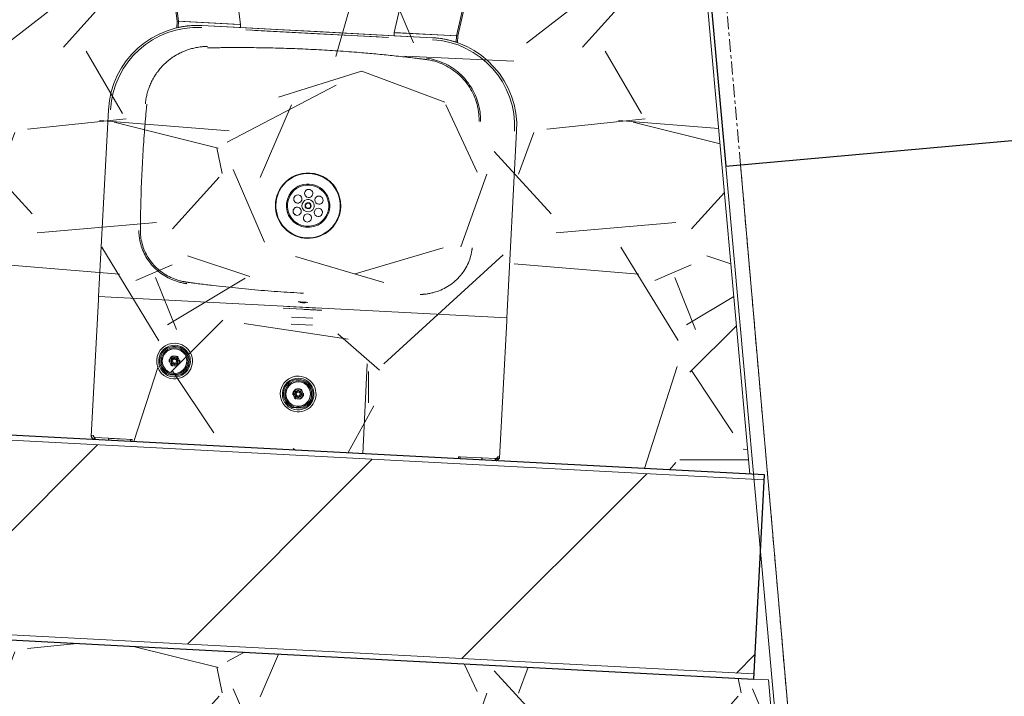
# Model space of a CAD drawing. Header units: millimetres. Extents: x 853417 to 929373, y -433185 to -369260.
# Tile 184 of 228: x 905447 to 906410, y -379494 to -378832. Entities that reach past the tile are written whole.
import ezdxf

# ---------------------------------------------------------------- set-up
doc = ezdxf.new("R2010")
doc.units = ezdxf.units.MM
doc.linetypes.add('Grid Line', pattern=[22.225, 12.7, -3.175, 3.175, -3.175])
for name, color, linetype, lineweight in [('KOKO-DOOR', 7, 'Continuous', 9), ('KOKO-FLOR', 7, 'Continuous', 9), ('KOKO-FLOR-PATT', 7, 'Continuous', 9), ('KOKO-GENM', 7, 'Continuous', 9), ('KOKO-GRID', 7, 'Continuous', 9), ('KOKO-WALL', 7, 'Continuous', 9), ('KOKO-WALL-PATT', 7, 'Continuous', 25), ('KOKO_WALL', 7, 'Continuous', 9)]:
    doc.layers.add(name, color=color, linetype=linetype, lineweight=lineweight)

# ---------------------------------------------------------------- blocks, each defined once
blk = doc.blocks.new('Sanitary_Toilets_DELABIE_160800-KOMPACT-washbasin-and-floor-stand - Sanitary_Toilets_DELABIE_160800-KOMPACT-washbasin-and-floor-stand-2726163-1 korrus_SA_kunstihanke plaan')
at = {"layer": 'KOKO-GENM'}
for p, q in [((905572.83, -378605.75), (905600.69, -378833.12)), ((905601.92, -378833.19), (905574.04, -378605.62)), ((905925.69, -378624.14), (905874.05, -378847.52)), ((905875.28, -378847.59), (905926.87, -378624.39)), ((905639.55, -378647.18), (905662.74, -378836.39)), ((905813.24, -378844.32), (905856.17, -378658.59)), ((905600.35, -378839.64), (905600.69, -378833.12)), ((905600.69, -378833.12), (905661.53, -378836.33)), ((905601.92, -378833.19), (905601.6, -378839.35)), ((905662.74, -378836.39), (905601.92, -378833.19)), ((905624.99, -378837.41), (905850.67, -378849.3)), ((905850.67, -378849.3), (905624.99, -378837.41)), ((905662.58, -378839.39), (905624.99, -378837.41)), ((905662.74, -378836.39), (905662.58, -378839.39)), ((905813.08, -378847.32), (905662.58, -378839.39)), ((905667.82, -378841.67), (905807.63, -378849.04)), ((905672.81, -378841.94), (905667.82, -378841.67)), ((905672.92, -378839.94), (905667.93, -378839.68)), ((905667.93, -378839.68), (905807.73, -378847.04)), ((905737.72, -378845.36), (905676.61, -378842.14)), ((905676.61, -378842.14), (905737.72, -378845.36)), ((905737.83, -378843.36), (905679.41, -378840.28)), ((905679.41, -378840.28), (905737.83, -378843.36)), ((905737.72, -378845.36), (905797.31, -378848.49)), ((905797.31, -378848.49), (905737.72, -378845.36)), ((905737.83, -378843.36), (905796.24, -378846.43)), ((905796.24, -378846.43), (905737.83, -378843.36)), ((905807.73, -378847.04), (905802.74, -378846.78)), ((905813.08, -378847.32), (905813.24, -378844.32)), ((905874.05, -378847.52), (905813.24, -378844.32)), ((905814.44, -378844.38), (905875.28, -378847.59)), ((905807.63, -378849.04), (905802.63, -378848.77)), ((905850.67, -378849.3), (905813.08, -378847.32)), ((905873.73, -378853.69), (905874.05, -378847.52)), ((905874.94, -378854.1), (905875.28, -378847.59)), ((905533.53, -378919.72), (905523.9, -379102.46)), ((905923.35, -379123.5), (905932.98, -378940.76)), ((905523.76, -379105.26), (905516.69, -379239.47)), ((905523.76, -379105.26), (905523.9, -379102.46)), ((905523.9, -379102.46), (905923.35, -379123.5)), ((905704.6, -379113.98), (905742.45, -379115.98)), ((905704.6, -379113.98), (905723.84, -379115)), ((905708.65, -379112.2), (905738.61, -379113.77)), ((905708.65, -379112.2), (905738.61, -379113.77)), ((905720.91, -379107.83), (905719.15, -379107.74)), ((905719.15, -379107.74), (905728.63, -379108.24)), ((905723.84, -379115), (905742.45, -379115.98)), ((905728.63, -379108.24), (905726.87, -379108.15)), ((905733.49, -379123.72), (905712.69, -379122.62)), ((905712.69, -379122.62), (905733.49, -379123.72)), ((905916.13, -379260.51), (905923.2, -379126.3)), ((905923.35, -379123.5), (905923.2, -379126.3)), ((905733.13, -379130.51), (905712.34, -379129.41)), ((905712.34, -379129.41), (905733.13, -379130.51)), ((905518.75, -379238.38), (905516.75, -379238.28)), ((905518.75, -379238.38), (905516.75, -379238.28)), ((905519.72, -379240.44), (905519.62, -379242.43)), ((905520.53, -379242.48), (905520.64, -379240.48)), ((905520.64, -379240.48), (905520.53, -379242.48)), ((905533.62, -379241.17), (905520.64, -379240.48)), ((905533.52, -379243.16), (905533.62, -379241.17)), ((905533.62, -379241.17), (905556.59, -379242.38)), ((905533.9, -379241.18), (905533.8, -379243.18)), ((905535.62, -379241.27), (905547.6, -379241.9)), ((905547.6, -379241.9), (905535.62, -379241.27)), ((905535.62, -379241.27), (905547.6, -379241.9)), ((905547.6, -379241.9), (905535.62, -379241.27)), ((905535.62, -379241.27), (905547.6, -379241.9)), ((905547.6, -379241.9), (905535.62, -379241.27)), ((905554.99, -379244.3), (905555.09, -379242.3)), ((905555.09, -379242.3), (905556.59, -379242.38)), ((905556.59, -379242.38), (905556.48, -379244.37)), ((905556.59, -379242.38), (905556.48, -379244.37)), ((905876.04, -379261.21), (905876.15, -379259.21)), ((905876.04, -379261.21), (905876.15, -379259.21)), ((905876.15, -379259.21), (905899.11, -379260.42)), ((905876.15, -379259.21), (905877.64, -379259.29)), ((905877.54, -379261.29), (905877.64, -379259.29)), ((905897.12, -379260.31), (905885.13, -379259.68)), ((905885.13, -379259.68), (905897.12, -379260.31)), ((905897.12, -379260.31), (905885.13, -379259.68)), ((905885.13, -379259.68), (905897.12, -379260.31)), ((905897.12, -379260.31), (905885.13, -379259.68)), ((905885.13, -379259.68), (905897.12, -379260.31)), ((905898.73, -379262.4), (905898.83, -379260.4)), ((905899.11, -379260.42), (905899.01, -379262.42)), ((905899.11, -379260.42), (905912.1, -379261.1)), ((905911.99, -379263.1), (905912.1, -379261.1)), ((905912.1, -379261.1), (905911.99, -379263.1)), ((905912.91, -379263.15), (905913.01, -379261.15)), ((905916.2, -379259.32), (905914.2, -379259.21)), ((905916.2, -379259.32), (905914.2, -379259.21))]:
    blk.add_line(p, q, dxfattribs=at)
for centre, radius, start, end in [((905620.41, -378924.29), 87, 86.98487, 176.98487), ((905620.41, -378924.29), 87, 86.98487, 176.98487), ((905620.41, -378924.29), 87, 86.98487, 103.33201), ((905620.41, -378924.29), 87, 86.98487, 102.48802), ((905620.41, -378924.29), 85, 86.98487, 176.98487), ((905620.41, -378924.29), 85, 86.98487, 176.98487), ((905846.1, -378936.18), 85, 356.98487, 86.98487), ((905846.1, -378936.18), 85, 356.98487, 86.98487), ((905846.1, -378936.18), 87, 70.63773, 86.98487), ((905846.1, -378936.18), 87, 356.98487, 86.98487), ((905846.1, -378936.18), 87, 356.98487, 86.98487), ((905846.1, -378936.18), 87, 71.48172, 86.98487), ((905728.86, -379013.64), 32, 87.35748, 139.34353), ((905728.86, -379013.64), 31.6, 319.34353, 139.34353), ((905728.86, -379013.64), 31.6, 319.34353, 139.34353), ((905728.86, -379013.64), 32, 319.34353, 87.35748), ((905728.86, -379013.64), 32, 319.34353, 86.98487), ((905728.86, -379013.64), 31.5, 319.34353, 139.34353), ((905728.86, -379013.64), 31.5, 319.34353, 139.34353), ((905728.86, -379013.64), 32, 139.34353, 319.34353), ((905728.86, -379013.64), 31.6, 139.34353, 319.34353), ((905728.86, -379013.64), 31.6, 139.34353, 319.34353), ((905728.86, -379013.64), 31.5, 139.34353, 319.34353), ((905728.86, -379013.64), 31.5, 139.34353, 319.34353), ((905728.86, -379013.64), 21.22, 139.34353, 319.34353), ((905728.86, -379013.64), 20.22, 139.34353, 319.34353), ((905728.86, -379013.64), 21.22, 319.34353, 139.34353), ((905728.86, -379013.64), 20.22, 319.34353, 139.34353), ((905729.49, -379001.65), 4, 86.98487, 266.98487), ((905729.49, -379001.65), 4, 86.98487, 266.98487), ((905729.49, -379001.65), 4, 266.98487, 86.98487), ((905729.49, -379001.65), 4, 266.98487, 86.98487), ((905718.8, -379007.1), 4, 86.98487, 266.98487), ((905718.8, -379007.1), 4, 146.98526, 266.98487), ((905718.8, -379007.1), 4, 86.98487, 146.98526), ((905718.8, -379007.1), 4, 266.98487, 86.98487), ((905718.8, -379007.1), 4, 266.98487, 86.98487), ((905728.86, -379013.64), 6, 139.34353, 319.34353), ((905728.86, -379013.64), 6, 139.34353, 319.34353), ((905728.86, -379013.64), 6, 319.34353, 139.34353), ((905728.86, -379013.64), 6, 319.34353, 139.34353), ((905728.86, -379013.64), 3, 319.34353, 139.34353), ((905739.55, -379008.19), 4, 86.98487, 266.98487), ((905739.55, -379008.19), 4, 86.98487, 266.98487), ((905739.55, -379008.19), 4, 266.98487, 86.98487), ((905739.55, -379008.19), 4, 266.98487, 86.98487), ((905718.17, -379019.08), 4, 86.98487, 266.98487), ((905718.17, -379019.08), 4, 86.98487, 206.98448), ((905718.17, -379019.08), 4, 266.98487, 86.98487), ((905718.17, -379019.08), 4, 266.98487, 86.98487), ((905728.86, -379013.64), 3, 139.34353, 319.34353), ((905728.86, -379013.64), 2.5, 139.34353, 266.98487), ((905728.86, -379013.64), 2.5, 319.34353, 139.34353), ((905728.86, -379013.64), 2.5, 266.98487, 319.34353), ((905738.92, -379020.17), 4, 86.98487, 266.98487), ((905738.92, -379020.17), 4, 86.98487, 266.98487), ((905738.92, -379020.17), 4, 266.98487, 86.98487), ((905738.92, -379020.17), 4, 266.98487, 86.98487), ((905718.17, -379019.08), 4, 206.98448, 266.98487), ((905728.23, -379025.62), 4, 86.98487, 266.98487), ((905728.23, -379025.62), 4, 86.98487, 266.98487), ((905728.23, -379025.62), 4, 266.98487, 86.98487), ((905728.23, -379025.62), 4, 266.98487, 86.98487), ((905598.18, -379165.66), 17.5, 86.98487, 266.98487), ((905598.18, -379165.66), 17.5, 86.98487, 266.98487), ((905598.18, -379165.66), 15.5, 86.98487, 266.98487), ((905598.18, -379165.66), 14.4, 287.34901, 246.62074), ((905598.18, -379165.66), 14.4, 86.98487, 246.62074), ((905598.18, -379165.66), 13.2, 86.98487, 266.98487), ((905598.18, -379165.66), 12.1, 86.98487, 266.98487), ((905598.18, -379165.66), 12, 326.98487, 146.98487), ((905598.18, -379165.66), 17.5, 266.98487, 86.98487), ((905598.18, -379165.66), 17.5, 266.98487, 86.98487), ((905598.18, -379165.66), 15.5, 266.98487, 86.98487), ((905598.18, -379165.66), 13.2, 266.98487, 86.98487), ((905598.18, -379165.66), 12.1, 266.98487, 86.98487), ((905598.18, -379165.66), 14.4, 287.34901, 86.98487), ((905598.18, -379165.66), 12, 146.98487, 326.98487), ((905598.18, -379165.66), 5.27, 165.51865, 188.45109), ((905598.18, -379165.66), 4.77, 146.98487, 326.98487), ((905598.18, -379165.66), 4.77, 326.98487, 146.98487), ((905598.18, -379165.66), 3.5, 146.98487, 326.98487), ((905598.18, -379165.66), 5.27, 105.51865, 128.45109), ((905598.18, -379165.66), 3, 146.98487, 266.98487), ((905598.18, -379165.66), 3.5, 326.98487, 146.98487), ((905598.18, -379165.66), 3, 326.98487, 146.98487), ((905598.18, -379165.66), 2, 146.98487, 326.98487), ((905598.18, -379165.66), 2, 146.98487, 326.98487), ((905598.18, -379165.66), 2, 86.98487, 146.98487), ((905598.18, -379165.66), 2, 326.98487, 146.98487), ((905598.18, -379165.66), 2, 326.98487, 86.98487), ((905598.18, -379165.66), 5.27, 45.51865, 68.45109), ((905598.18, -379165.66), 5.27, 345.51865, 8.45109), ((905598.18, -379165.66), 5.27, 225.51865, 248.45109), ((905598.18, -379165.66), 3, 266.98487, 326.98487), ((905598.18, -379165.66), 5.27, 285.51865, 308.45109), ((905719.16, -379197.87), 17.5, 86.98487, 266.98487), ((905719.16, -379197.87), 17.5, 86.98487, 266.98487), ((905719.16, -379197.87), 15.5, 86.98487, 266.98487), ((905719.16, -379197.87), 14.4, 287.34901, 246.62074), ((905719.16, -379197.87), 14.4, 86.98487, 246.62074), ((905719.16, -379197.87), 17.5, 266.98487, 86.98487), ((905719.16, -379197.87), 17.5, 266.98487, 86.98487), ((905719.16, -379197.87), 15.5, 266.98487, 86.98487), ((905719.16, -379197.87), 14.4, 287.34901, 86.98487), ((905719.16, -379197.87), 13.2, 86.98487, 266.98487), ((905719.16, -379197.87), 12.1, 86.98487, 266.98487), ((905719.16, -379197.87), 12, 146.98487, 326.98487), ((905719.16, -379197.87), 12, 326.98487, 146.98487), ((905719.16, -379197.87), 4.77, 326.98487, 146.98487), ((905719.16, -379197.87), 5.27, 105.51865, 128.45109), ((905719.16, -379197.87), 13.2, 266.98487, 86.98487), ((905719.16, -379197.87), 12.1, 266.98487, 86.98487), ((905719.16, -379197.87), 5.27, 45.51865, 68.45109), ((905719.16, -379197.87), 5.27, 165.51865, 188.45109), ((905719.16, -379197.87), 4.77, 146.98487, 326.98487), ((905719.16, -379197.87), 5.27, 225.51865, 248.45109), ((905719.16, -379197.87), 3.5, 146.98487, 326.98487), ((905719.16, -379197.87), 3, 146.98487, 326.98487), ((905719.16, -379197.87), 3.5, 326.98487, 146.98487), ((905719.16, -379197.87), 3, 86.98487, 146.98487), ((905719.16, -379197.87), 2, 146.98487, 326.98487), ((905719.16, -379197.87), 2, 146.98487, 266.98487), ((905719.16, -379197.87), 2, 326.98487, 146.98487), ((905719.16, -379197.87), 2, 326.98487, 146.98487), ((905719.16, -379197.87), 2, 266.98487, 326.98487), ((905719.16, -379197.87), 3, 326.98487, 86.98487), ((905719.16, -379197.87), 5.27, 285.51865, 308.45109), ((905719.16, -379197.87), 5.27, 345.51865, 8.45109)]:
    blk.add_arc(centre, radius, start, end, dxfattribs=at)
for points in [[(905600.35, -378839.64), (905603.1, -378838.99), (905608.61, -378837.96), (905616.82, -378837.24), (905622.27, -378837.27), (905624.99, -378837.41)], [(905624.99, -378837.41), (905621.11, -378837.2), (905613.34, -378837.32), (905605.52, -378838.5), (905601.6, -378839.35)], [(905850.67, -378849.3), (905853.39, -378849.44), (905858.81, -378849.99), (905866.9, -378851.57), (905872.27, -378853.17), (905874.94, -378854.1)], [(905873.73, -378853.69), (905869.92, -378852.42), (905862.26, -378850.43), (905854.54, -378849.5), (905850.67, -378849.3)], [(905593.99, -379162.93), (905593.83, -379163.17), (905593.53, -379163.65), (905593.22, -379164.11), (905593.08, -379164.34)], [(905594.9, -379161.53), (905594.75, -379161.76), (905594.45, -379162.22), (905594.15, -379162.69), (905593.99, -379162.93)], [(905601.46, -379169.79), (905601.61, -379169.56), (905601.91, -379169.1), (905602.22, -379168.62), (905602.38, -379168.38)], [(905602.38, -379168.38), (905602.53, -379168.14), (905602.84, -379167.67), (905603.14, -379167.21), (905603.29, -379166.98)], [(905592.47, -379178.88), (905593.28, -379178.92), (905594.92, -379179.01), (905596.61, -379179.09), (905597.47, -379179.14)], [(905602.48, -379179.4), (905601.67, -379179.36), (905600.02, -379179.27), (905598.33, -379179.19), (905597.47, -379179.14)], [(905715.88, -379193.74), (905715.73, -379193.96), (905715.43, -379194.43), (905715.12, -379194.9), (905714.96, -379195.14)], [(905717.74, -379192.79), (905718.31, -379192.81), (905719.43, -379192.87), (905720.54, -379192.93), (905721.09, -379192.96)], [(905714.96, -379195.14), (905714.81, -379195.38), (905714.5, -379195.86), (905714.2, -379196.32), (905714.05, -379196.55)], [(905722.44, -379202), (905722.58, -379201.77), (905722.88, -379201.31), (905723.19, -379200.83), (905723.35, -379200.59)], [(905723.35, -379200.59), (905723.5, -379200.35), (905723.81, -379199.88), (905724.11, -379199.41), (905724.26, -379199.19)], [(905713.44, -379211.08), (905714.25, -379211.13), (905715.89, -379211.21), (905717.59, -379211.3), (905718.45, -379211.35)], [(905723.45, -379211.61), (905722.64, -379211.57), (905721, -379211.48), (905719.3, -379211.39), (905718.45, -379211.35)], [(905519.62, -379242.43), (905519.47, -379242.42), (905519.18, -379242.36), (905518.75, -379242.13), (905518.33, -379241.77), (905517.91, -379241.3), (905517.5, -379240.74), (905517.09, -379240.12), (905516.82, -379239.69), (905516.69, -379239.47)], [(905520.53, -379242.48), (905520.24, -379242.47), (905519.64, -379242.37), (905518.81, -379242.02), (905518.07, -379241.5), (905517.46, -379240.83), (905517.02, -379240.04), (905516.77, -379239.18), (905516.73, -379238.57), (905516.75, -379238.28)], [(905518.75, -379238.38), (905518.74, -379238.53), (905518.76, -379238.83), (905518.88, -379239.26), (905519.1, -379239.66), (905519.41, -379239.99), (905519.78, -379240.25), (905520.19, -379240.43), (905520.49, -379240.48), (905520.64, -379240.48)], [(905914.2, -379259.21), (905914.19, -379259.36), (905914.14, -379259.66), (905913.97, -379260.07), (905913.71, -379260.44), (905913.37, -379260.75), (905912.98, -379260.97), (905912.55, -379261.09), (905912.25, -379261.11), (905912.1, -379261.1)], [(905916.13, -379260.51), (905915.98, -379260.72), (905915.66, -379261.12), (905915.19, -379261.69), (905914.72, -379262.2), (905914.26, -379262.63), (905913.8, -379262.94), (905913.35, -379263.12), (905913.05, -379263.16), (905912.91, -379263.15)], [(905913.01, -379261.15), (905913.16, -379261.16), (905913.45, -379261.16), (905913.9, -379261.12), (905914.34, -379261.05), (905914.79, -379260.95), (905915.24, -379260.82), (905915.68, -379260.67), (905915.98, -379260.57), (905916.13, -379260.51)]]:
    blk.add_open_spline(points, degree=3, dxfattribs=at)
for points, knots in [([(905630.47, -378857.87), (905630.4, -378857.87), (905630.27, -378857.87), (905630.02, -378857.87), (905629.71, -378857.88), (905629.34, -378857.89), (905628.84, -378857.9), (905628.21, -378857.93), (905627.22, -378857.98), (905626.01, -378858.07), (905624.15, -378858.24), (905621.93, -378858.52), (905618.59, -378859.1), (905614.82, -378859.98), (905610.86, -378861.21), (905607.69, -378862.42), (905605.25, -378863.49), (905603.51, -378864.32), (905602.18, -378865.01), (905600.78, -378865.77), (905599.22, -378866.67), (905597.67, -378867.64), (905596.08, -378868.69), (905594.15, -378870.07), (905591.93, -378871.81), (905589.64, -378873.78), (905587.16, -378876.15), (905584.56, -378878.94), (905581.73, -378882.42), (905578.87, -378886.57), (905576.26, -378891.14), (905574.13, -378895.75), (905572.47, -378900.2), (905571.15, -378904.77), (905570.43, -378908.23), (905570.06, -378910.56), (905569.9, -378911.73), (905569.78, -378912.71), (905569.7, -378913.4), (905569.67, -378913.78), (905569.65, -378913.97), (905569.64, -378914.08)], [0, 0, 0, 0, 0.001302, 0.002604, 0.005208, 0.007812, 0.010417, 0.015625, 0.020833, 0.03125, 0.041667, 0.0625, 0.083333, 0.125, 0.166667, 0.208333, 0.25, 0.291667, 0.3125, 0.333333, 0.375, 0.416667, 0.458333, 0.5, 0.541667, 0.583333, 0.625, 0.666667, 0.708333, 0.75, 0.791667, 0.833333, 0.875, 0.916667, 0.958333, 0.96875, 0.979167, 0.989583, 0.994792, 0.997396, 1, 1, 1, 1]), ([(905630.5, -378859.25), (905630.6, -378859.25), (905630.83, -378859.25), (905631.16, -378859.24), (905631.49, -378859.23), (905632.15, -378859.22), (905633.14, -378859.2), (905634.46, -378859.18), (905636.22, -378859.15), (905638.43, -378859.11), (905641.96, -378859.06), (905646.38, -378859.01), (905653.46, -378858.96), (905662.35, -378858.94), (905676.6, -378859.01), (905694.37, -378859.3), (905715.86, -378859.97), (905729.91, -378860.61), (905736.9, -378860.97)], [0, 0, 0, 0, 0.003125, 0.00625, 0.009375, 0.0125, 0.025, 0.0375, 0.05, 0.075, 0.1, 0.15, 0.2, 0.3, 0.4, 0.6, 0.8, 1, 1, 1, 1]), ([(905736.9, -378860.97), (905743.92, -378861.34), (905757.99, -378862.19), (905777.58, -378863.65), (905795.27, -378865.19), (905808.58, -378866.5), (905819.21, -378867.64), (905827.14, -378868.53), (905833.72, -378869.31), (905838.31, -378869.87), (905840.61, -378870.15), (905841.75, -378870.3), (905842.32, -378870.37), (905842.65, -378870.41), (905842.82, -378870.43), (905842.9, -378870.44)], [0, 0, 0, 0, 0.2, 0.4, 0.55, 0.7, 0.775, 0.85, 0.925, 0.9625, 0.98125, 0.990625, 0.995313, 0.997656, 1, 1, 1, 1]), ([(905842.9, -378870.44), (905843, -378870.45), (905843.18, -378870.47), (905843.45, -378870.5), (905843.73, -378870.54), (905844.1, -378870.58), (905844.57, -378870.65), (905845.31, -378870.76), (905846.25, -378870.91), (905847.74, -378871.17), (905849.56, -378871.55), (905852.44, -378872.26), (905855.99, -378873.34), (905861.5, -378875.47), (905868.13, -378878.93), (905875.25, -378884.13), (905881.57, -378890.37), (905886.94, -378897.56), (905891.1, -378905.29), (905893.64, -378912.32), (905895.03, -378918.06), (905895.76, -378922.42), (905896.07, -378925.74), (905896.17, -378927.97), (905896.2, -378928.91), (905896.21, -378929.66), (905896.22, -378930.23), (905896.21, -378930.69), (905896.21, -378931.07), (905896.21, -378931.25), (905896.21, -378931.35)], [0, 0, 0, 0, 0.003125, 0.00625, 0.009375, 0.0125, 0.01875, 0.025, 0.0375, 0.05, 0.075, 0.1, 0.15, 0.2, 0.3, 0.4, 0.5, 0.6, 0.7, 0.8, 0.85, 0.9, 0.95, 0.9625, 0.975, 0.98125, 0.9875, 0.99375, 0.996875, 1, 1, 1, 1]), ([(905897.66, -378931.35), (905897.66, -378931.26), (905897.66, -378931.07), (905897.66, -378930.69), (905897.66, -378930.03), (905897.65, -378928.71), (905897.54, -378926.08), (905897.04, -378920.87), (905895.56, -378913.61), (905892.51, -378905.15), (905888.38, -378897.37), (905883.08, -378890.13), (905876.82, -378883.78), (905869.79, -378878.45), (905861.92, -378874.12), (905853.61, -378871), (905847.7, -378869.7), (905844.71, -378869.28)], [0, 0, 0, 0, 0.003125, 0.00625, 0.0125, 0.025, 0.05, 0.1, 0.2, 0.3, 0.4, 0.5, 0.6, 0.7, 0.8, 0.9, 1, 1, 1, 1]), ([(905564.8, -379037.92), (905564.8, -379037.87), (905564.8, -379037.74), (905564.8, -379037.5), (905564.8, -379037.07), (905564.8, -379036.21), (905564.81, -379034.49), (905564.83, -379031.02), (905564.88, -379026.04), (905564.98, -379019.97), (905565.15, -379011.82), (905565.45, -379001.32), (905565.92, -378988.63), (905566.51, -378976.07), (905567.21, -378963.51), (905568.02, -378951.03), (905568.78, -378940.68), (905569.44, -378932.49), (905569.96, -378926.37), (905570.41, -378921.29), (905570.75, -378917.75), (905570.91, -378915.99), (905571, -378915.1), (905571.04, -378914.66), (905571.07, -378914.41), (905571.08, -378914.28), (905571.08, -378914.22)], [0, 0, 0, 0, 0.001563, 0.003125, 0.00625, 0.0125, 0.025, 0.05, 0.1, 0.15, 0.2, 0.3, 0.4, 0.5, 0.6, 0.7, 0.8, 0.85, 0.9, 0.95, 0.975, 0.9875, 0.99375, 0.996875, 0.998437, 1, 1, 1, 1]), ([(905563.32, -379037.92), (905563.32, -379039.28), (905563.42, -379041.84), (905564.01, -379046.98), (905565.46, -379053.22), (905568.31, -379060.38), (905572.08, -379066.88), (905576.88, -379072.93), (905582.41, -379078.13), (905588.63, -379082.53), (905594.34, -379085.46), (905599.07, -379087.3), (905602.11, -379088.25), (905604.58, -379088.89), (905606.47, -379089.31), (905607.9, -379089.58), (905608.85, -379089.74), (905609.25, -379089.8), (905609.57, -379089.84), (905609.81, -379089.88), (905610.05, -379089.91), (905610.21, -379089.93), (905610.29, -379089.95)], [0, 0, 0, 0, 0.05, 0.1, 0.2, 0.3, 0.4, 0.5, 0.6, 0.7, 0.8, 0.85, 0.9, 0.925, 0.95, 0.975, 0.98125, 0.9875, 0.990625, 0.99375, 0.996875, 1, 1, 1, 1]), ([(905610.49, -379088.46), (905610.41, -379088.45), (905610.26, -379088.43), (905610.03, -379088.4), (905609.8, -379088.37), (905609.49, -379088.32), (905609.1, -379088.26), (905608.49, -379088.16), (905607.72, -379088.03), (905606.49, -379087.79), (905604.97, -379087.46), (905602.56, -379086.84), (905599.61, -379085.93), (905595.01, -379084.16), (905589.44, -379081.33), (905583.35, -379077.05), (905577.95, -379071.99), (905573.28, -379066.09), (905569.62, -379059.76), (905566.86, -379052.81), (905565.45, -379046.72), (905564.95, -379042.36), (905564.83, -379040.15), (905564.8, -379039.04), (905564.8, -379038.48), (905564.8, -379038.16), (905564.8, -379038.01), (905564.8, -379037.92)], [0, 0, 0, 0, 0.003125, 0.00625, 0.009375, 0.0125, 0.01875, 0.025, 0.0375, 0.05, 0.075, 0.1, 0.15, 0.2, 0.3, 0.4, 0.5, 0.6, 0.7, 0.8, 0.9, 0.95, 0.975, 0.9875, 0.99375, 0.996875, 1, 1, 1, 1]), ([(905889.46, -379055.02), (905889.45, -379055.11), (905889.44, -379055.26), (905889.4, -379055.58), (905889.34, -379056.12), (905889.2, -379057.21), (905888.85, -379059.36), (905888.18, -379062.39), (905887.12, -379065.94), (905885.34, -379070.57), (905882.45, -379076.11), (905878.15, -379082.05), (905872.9, -379087.43), (905867, -379091.92), (905860.54, -379095.53), (905854.71, -379097.78), (905849.92, -379099.08), (905846.86, -379099.69), (905844.38, -379100.05), (905842.82, -379100.23), (905841.55, -379100.34), (905840.77, -379100.4), (905840.13, -379100.43), (905839.74, -379100.45), (905839.42, -379100.46), (905839.19, -379100.47), (905838.95, -379100.48), (905838.79, -379100.48), (905838.71, -379100.49)], [0, 0, 0, 0, 0.003125, 0.00625, 0.0125, 0.025, 0.05, 0.1, 0.15, 0.2, 0.3, 0.4, 0.5, 0.6, 0.7, 0.8, 0.85, 0.9, 0.925, 0.95, 0.9625, 0.975, 0.98125, 0.9875, 0.990625, 0.99375, 0.996875, 1, 1, 1, 1]), ([(905724.35, -379099.24), (905720.13, -379099.02), (905711.69, -379098.54), (905698.98, -379097.69), (905686.3, -379096.73), (905673.58, -379095.64), (905660.89, -379094.45), (905648.36, -379093.15), (905637.72, -379091.94), (905629.3, -379090.93), (905624.05, -379090.27), (905619.87, -379089.73), (905617.26, -379089.38), (905615.17, -379089.1), (905613.87, -379088.93), (905612.83, -379088.79), (905612.18, -379088.7), (905611.66, -379088.63), (905611.27, -379088.57), (905610.95, -379088.53), (905610.69, -379088.49), (905610.56, -379088.47), (905610.49, -379088.46)], [0, 0, 0, 0, 0.111111, 0.222222, 0.333333, 0.444444, 0.555556, 0.666667, 0.777778, 0.833333, 0.888889, 0.916667, 0.944444, 0.958333, 0.972222, 0.979167, 0.986111, 0.989583, 0.993056, 0.996528, 0.998264, 1, 1, 1, 1]), ([(905723.86, -379108.51), (905723.61, -379108.5), (905723.12, -379108.46), (905722.43, -379108.39), (905721.94, -379108.31), (905721.61, -379108.25), (905721.36, -379108.18), (905721.17, -379108.12), (905721.05, -379108.06), (905720.9, -379107.98), (905720.87, -379107.89), (905720.91, -379107.83)], [0, 0, 0, 0, 0.142857, 0.285714, 0.428571, 0.5, 0.571429, 0.678571, 0.732143, 0.785714, 1, 1, 1, 1]), ([(905723.89, -379107.99), (905723.62, -379107.98), (905723.23, -379107.96), (905722.74, -379107.93), (905722.4, -379107.91), (905722.09, -379107.9), (905721.8, -379107.88), (905721.56, -379107.87), (905721.28, -379107.85), (905721.03, -379107.84), (905720.93, -379107.84), (905720.91, -379107.83)], [0, 0, 0, 0, 0.166667, 0.25, 0.333333, 0.416667, 0.5, 0.583333, 0.666667, 0.833333, 1, 1, 1, 1]), ([(905742.45, -379115.98), (905741.81, -379115.94), (905740.45, -379115.87), (905737.66, -379115.73), (905735.23, -379115.6), (905732.46, -379115.45), (905728.5, -379115.24), (905725.56, -379115.09), (905723.52, -379114.98)], [0, 0, 0, 0, 0.25, 0.375, 0.5, 0.625, 0.75, 1, 1, 1, 1]), ([(905726.87, -379108.15), (905726.89, -379108.19), (905726.88, -379108.28), (905726.73, -379108.36), (905726.54, -379108.42), (905726.35, -379108.45), (905726.13, -379108.48), (905725.8, -379108.52), (905725.3, -379108.54), (905724.61, -379108.54), (905724.11, -379108.53), (905723.86, -379108.51)], [0, 0, 0, 0, 0.142857, 0.285714, 0.357143, 0.428571, 0.5, 0.571429, 0.714286, 0.857143, 1, 1, 1, 1]), ([(905726.87, -379108.15), (905726.85, -379108.15), (905726.75, -379108.14), (905726.5, -379108.13), (905726.22, -379108.11), (905725.98, -379108.1), (905725.69, -379108.09), (905725.38, -379108.07), (905725.04, -379108.05), (905724.55, -379108.03), (905724.16, -379108.01), (905723.89, -379107.99)], [0, 0, 0, 0, 0.166667, 0.333333, 0.416667, 0.5, 0.583333, 0.666667, 0.75, 0.833333, 1, 1, 1, 1])]:
    blk.add_open_spline(points, degree=3, knots=knots, dxfattribs=at)
blk = doc.blocks.new('Ol_olev sisesein 23 - SS-01-3936557-1 korrus_SA_kunstihanke plaan')
at = {"layer": 'KOKO-WALL', "lineweight": 25}
for p, q in [((407498.67, 893673.39), (407424.82, 894943.22)), ((404570.92, 893503.13), (407498.67, 893673.39))]:
    blk.add_line(p, q, dxfattribs=at)
blk = doc.blocks.new('Door-Void_Open-instanceLOD 1 - 0762 x 2032mm-3935368-1 korrus_SA_kunstihanke plaan')
at = {"layer": 'KOKO-DOOR'}
blk.add_line((670.46, 632.14), (-670.46, 632.14), dxfattribs=at)

msp = doc.modelspace()

# ---------------------------------------------------------------- hatches: boundary and pattern name
at = {"layer": 'KOKO-FLOR-PATT', "true_color": 0x800000}
h = msp.add_hatch(dxfattribs=at)
h.set_pattern_fill('FP_75', color=16, style=0, pattern_type=2)
h.set_pattern_definition([(228.013, (464190.417, -1283734.163), (-4063.9829598, -4572.014467), [68.344, -6766.097]), (184.97, (464144.697, -1283784.963), (6095.99823513, 508.027554), [117.281, -11610.81]), (132.51, (464027.857, -1283795.123), (5079.95691105, -5588.039916), [82.696, -8186.944]), (267.274, (463829.737, -1283922.123), (507.9447392, 10160.002387), [106.801, -10573.287]), (292.834, (463824.657, -1284028.803), (-2540.03643264, 6095.9847919), [104.727, -10367.961]), (357.274, (463865.297, -1284125.323), (-10160.002387, 507.9447392), [106.801, -10573.287]), (37.694, (463971.977, -1284130.403), (-6604.02127243, -5079.97160186), [141.239, -13982.623]), (72.255, (464083.737, -1284044.043), (3556.06437323, 11175.9797744), [133.344, -13201.051]), (121.43, (464124.377, -1283917.043), (-4064.0504509, 6603.96887513), [107.163, -10609.109]), (175.236, (464068.497, -1283825.603), (5587.9970301, -508.0348587), [122.343, -5994.788]), (222.397, (463946.577, -1283815.443), (-6096.0427929, -5587.9536466), [158.216, -15663.354]), (138.814, (464332.657, -1283927.203), (-3555.9964414, 3048.0045093), [54.001, -5346.113]), (171.469, (464292.017, -1283891.643), (6603.995273, -1016.0269474), [102.736, -10170.928]), (225, (464190.4, -1283876.4), (6e-14, -507.99965), [71.842, -646.578]), (203.199, (464154.86, -1283815.44), (2539.993042, 1016.0190098), [38.688, -3830.124]), (291.801, (464119.3, -1283830.68), (-507.9893454, 1524.0036), [54.713, -2680.951]), (30.964, (464139.62, -1283881.48), (1523.995908, 1016.006283), [88.864, -2873.26]), (161.565, (464215.82, -1283835.76), (1015.999514, -508.001207), [64.257, -1542.18]), (16.39, (463824.657, -1283830.683), (5079.9875845, 1524.040597), [90.018, -8911.765]), (70.346, (463911.017, -1283805.283), (-2032.0175836, -5587.9942875), [75.52, -7476.443]), (293.199, (464215.82, -1283734.16), (-1016.0190098, 2539.993042), [77.376, -3791.437]), (343.61, (464246.297, -1283805.283), (-5079.9875845, 1524.040597), [90.018, -8911.765]), (339.444, (463824.657, -1284145.643), (-2540.00121, 1015.9982522), [86.807, -4253.547]), (294.775, (463905.937, -1284176.123), (-2539.9866047, 5588.0062943), [72.734, -7200.719]), (66.801, (464220.9, -1284242.16), (1016.0190098, 2539.993042), [77.376, -3791.437]), (17.354, (464251.377, -1284171.043), (-6604.0013705, -2031.9970425), [85.157, -8430.475]), (69.444, (463971.977, -1284242.163), (-1015.9982522, -2540.00121), [43.404, -4296.951]), (101.31, (464190.42, -1284242.16), (-508.002412, 2031.99947), [25.903, -2564.399]), (165.964, (464185.34, -1284216.76), (1524.001923, -507.993364), [104.727, -1989.811]), (186.009, (464083.737, -1284191.363), (5079.99949136, 507.9993476), [97.053, -9608.273]), (303.69, (464139.62, -1283927.2), (-507.99879, 1016.00085), [73.265, -1758.355]), (353.157, (464180.257, -1283988.163), (8635.9960294, -1016.03441764), [127.911, -12663.202]), (60.945, (464307.257, -1284003.403), (-2032.0253048, -3555.9858834), [52.302, -5177.878]), (90, (464332.66, -1283957.7), (-508, 508), [30.48, -477.52]), (120.256, (464073.577, -1284176.123), (2031.9722066, -3556.0150845), [70.573, -6986.788]), (48.013, (464038.017, -1284115.163), (4063.9829598, 4572.014467), [136.689, -6697.752]), (0, (464129.46, -1284013.56), (508, 508), [132.08, -375.92]), (325.305, (464261.537, -1284013.563), (-5080.0093663, 3555.98659), [80.322, -7951.863]), (254.055, (464327.58, -1284059.28), (-507.986121, -2032.0034696), [73.966, -3624.33]), (207.646, (464307.257, -1284130.403), (-9651.99768124, -5080.0033046), [120.429, -11922.493]), (175.426, (464200.577, -1284186.283), (-6603.9996056, 508.00938738), [127.406, -12613.17])])
h.paths.add_polyline_path([(906161.14, -379276.22), (905961.87, -377062.69), (903175.98, -376915.95), (903160.7, -377212.75), (903155.82, -377212.75), (903075.4, -379113.69), (905239.79, -379227.69), (905281.86, -378428.9), (905297.84, -378429.74), (905255.76, -379228.53), (906137.52, -379274.98)], flags=0)
h = msp.add_hatch(dxfattribs=at)
h.set_pattern_fill('FP_77', color=16, style=0, pattern_type=2)
h.set_pattern_definition([(228.013, (464190.417, -1283734.163), (-4063.9829598, -4572.014467), [68.344, -6766.097]), (184.97, (464144.697, -1283784.963), (6095.99823513, 508.027554), [117.281, -11610.81]), (132.51, (464027.857, -1283795.123), (5079.95691105, -5588.039916), [82.696, -8186.944]), (267.274, (463829.737, -1283922.123), (507.9447392, 10160.002387), [106.801, -10573.287]), (292.834, (463824.657, -1284028.803), (-2540.03643264, 6095.9847919), [104.727, -10367.961]), (357.274, (463865.297, -1284125.323), (-10160.002387, 507.9447392), [106.801, -10573.287]), (37.694, (463971.977, -1284130.403), (-6604.02127243, -5079.97160186), [141.239, -13982.623]), (72.255, (464083.737, -1284044.043), (3556.06437323, 11175.9797744), [133.344, -13201.051]), (121.43, (464124.377, -1283917.043), (-4064.0504509, 6603.96887513), [107.163, -10609.109]), (175.236, (464068.497, -1283825.603), (5587.9970301, -508.0348587), [122.343, -5994.788]), (222.397, (463946.577, -1283815.443), (-6096.0427929, -5587.9536466), [158.216, -15663.355]), (138.814, (464332.657, -1283927.203), (-3555.9964414, 3048.0045093), [54.001, -5346.113]), (171.469, (464292.017, -1283891.643), (6603.995273, -1016.0269474), [102.736, -10170.928]), (225, (464190.4, -1283876.4), (6e-14, -507.99965), [71.842, -646.578]), (203.199, (464154.86, -1283815.44), (2539.993042, 1016.0190098), [38.688, -3830.124]), (291.801, (464119.3, -1283830.68), (-507.9893454, 1524.0036), [54.713, -2680.951]), (30.964, (464139.62, -1283881.48), (1523.995908, 1016.006283), [88.864, -2873.26]), (161.565, (464215.82, -1283835.76), (1015.999514, -508.001207), [64.257, -1542.18]), (16.39, (463824.657, -1283830.683), (5079.9875845, 1524.040597), [90.018, -8911.765]), (70.346, (463911.017, -1283805.283), (-2032.0175836, -5587.9942875), [75.52, -7476.443]), (293.199, (464215.82, -1283734.16), (-1016.0190098, 2539.993042), [77.376, -3791.437]), (343.61, (464246.297, -1283805.283), (-5079.9875845, 1524.040597), [90.018, -8911.765]), (339.444, (463824.657, -1284145.643), (-2540.00121, 1015.9982522), [86.807, -4253.547]), (294.775, (463905.937, -1284176.123), (-2539.9866047, 5588.0062943), [72.734, -7200.719]), (66.801, (464220.9, -1284242.16), (1016.0190098, 2539.993042), [77.376, -3791.437]), (17.354, (464251.377, -1284171.043), (-6604.0013705, -2031.9970425), [85.157, -8430.475]), (69.444, (463971.977, -1284242.163), (-1015.9982522, -2540.00121), [43.404, -4296.951]), (101.31, (464190.42, -1284242.16), (-508.002412, 2031.99947), [25.903, -2564.399]), (165.964, (464185.34, -1284216.76), (1524.001923, -507.993364), [104.727, -1989.811]), (186.009, (464083.737, -1284191.363), (5079.99949136, 507.9993476), [97.053, -9608.273]), (303.69, (464139.62, -1283927.2), (-507.99879, 1016.00085), [73.265, -1758.355]), (353.157, (464180.257, -1283988.163), (8635.9960294, -1016.03441764), [127.911, -12663.202]), (60.945, (464307.257, -1284003.403), (-2032.0253048, -3555.9858834), [52.302, -5177.878]), (90, (464332.66, -1283957.7), (-508, 508), [30.48, -477.52]), (120.256, (464073.577, -1284176.123), (2031.9722066, -3556.0150845), [70.573, -6986.788]), (48.013, (464038.017, -1284115.163), (4063.9829598, 4572.014467), [136.689, -6697.752]), (0, (464129.46, -1284013.56), (508, 508), [132.08, -375.92]), (325.305, (464261.537, -1284013.563), (-5080.0093663, 3555.98659), [80.322, -7951.863]), (254.055, (464327.58, -1284059.28), (-507.986121, -2032.0034696), [73.966, -3624.33]), (207.646, (464307.257, -1284130.403), (-9651.99768124, -5080.0033046), [120.429, -11922.493]), (175.426, (464200.577, -1284186.283), (-6603.9996056, 508.00938738), [127.406, -12613.17])])
h.paths.add_polyline_path([(906380.79, -381716.06), (906372.1, -381619.54), (906367.27, -381714.6), (906376.93, -381715.64)], flags=0)
h.paths.add_polyline_path([(906363.04, -381518.95), (906179.26, -379477.45), (903052.58, -379312.76), (902947.99, -381344.21), (905011.99, -381450.16), (905064.38, -380610.54), (905184.15, -380618.01), (905131.84, -381456.26), (906257.76, -381513.59)], flags=0)
at = {"layer": 'KOKO-WALL-PATT', "lineweight": 9, "true_color": 0x787878}
h = msp.add_hatch(dxfattribs=at)
h.set_pattern_fill('FP_10', color=8, style=0, pattern_type=2)
h.set_pattern_definition([(45, (463824.66, -1284242.16), (-141.421356, 141.421356), [])])
h.paths.add_polyline_path([(906165.2, -379471.71), (906175.2, -379281.97), (903057.61, -379117.76), (903047.84, -379307.51), (904323.49, -379374.7)], flags=0)

# ---------------------------------------------------------------- linework, layer by layer
at = {"layer": 'KOKO-FLOR'}
for p, q in [((906161.14, -379276.22), (905961.87, -377062.69)), ((906152.02, -378973.74), (906268.69, -380309.59)), ((906179.26, -379477.45), (906164.94, -379476.7)), ((906363.04, -381518.95), (906179.26, -379477.45))]:
    msp.add_line(p, q, dxfattribs=at)
at = {"layer": 'KOKO-GRID', "linetype": 'Grid Line'}
msp.add_line((909354.21, -415638.98), (905464.96, -371106.91), dxfattribs=at)
at = {"layer": 'KOKO-WALL', "lineweight": 25}
for p, q in [((906175.46, -379276.98), (903062.86, -379113.03)), ((906164.94, -379476.7), (906175.46, -379276.98)), ((903052.58, -379312.76), (906164.94, -379476.7))]:
    msp.add_line(p, q, dxfattribs=at)
at = {"layer": 'KOKO-WALL'}
for p, q in [((906175.2, -379281.97), (903057.61, -379117.76)), ((906165.2, -379471.71), (903047.84, -379307.51))]:
    msp.add_line(p, q, dxfattribs=at)

# ---------------------------------------------------------------- block references
at = {"layer": 'KOKO-DOOR', "rotation": 95.14419172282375}
msp.add_blockref('Door-Void_Open-instanceLOD 1 - 0762 x 2032mm-3935368-1 korrus_SA_kunstihanke plaan', (906827.24, -379586.13), dxfattribs=at)
at = {"layer": 'KOKO-GENM'}
msp.add_blockref('Sanitary_Toilets_DELABIE_160800-KOMPACT-washbasin-and-floor-stand - Sanitary_Toilets_DELABIE_160800-KOMPACT-washbasin-and-floor-stand-2726163-1 korrus_SA_kunstihanke plaan', (0, 0), dxfattribs=at)
at = {"layer": 'KOKO_WALL', "rotation": 271.815909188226}
msp.add_blockref('Ol_olev sisesein 23 - SS-01-3936557-1 korrus_SA_kunstihanke plaan', (0, 0), dxfattribs=at)

doc.saveas('drawing.dxf')
